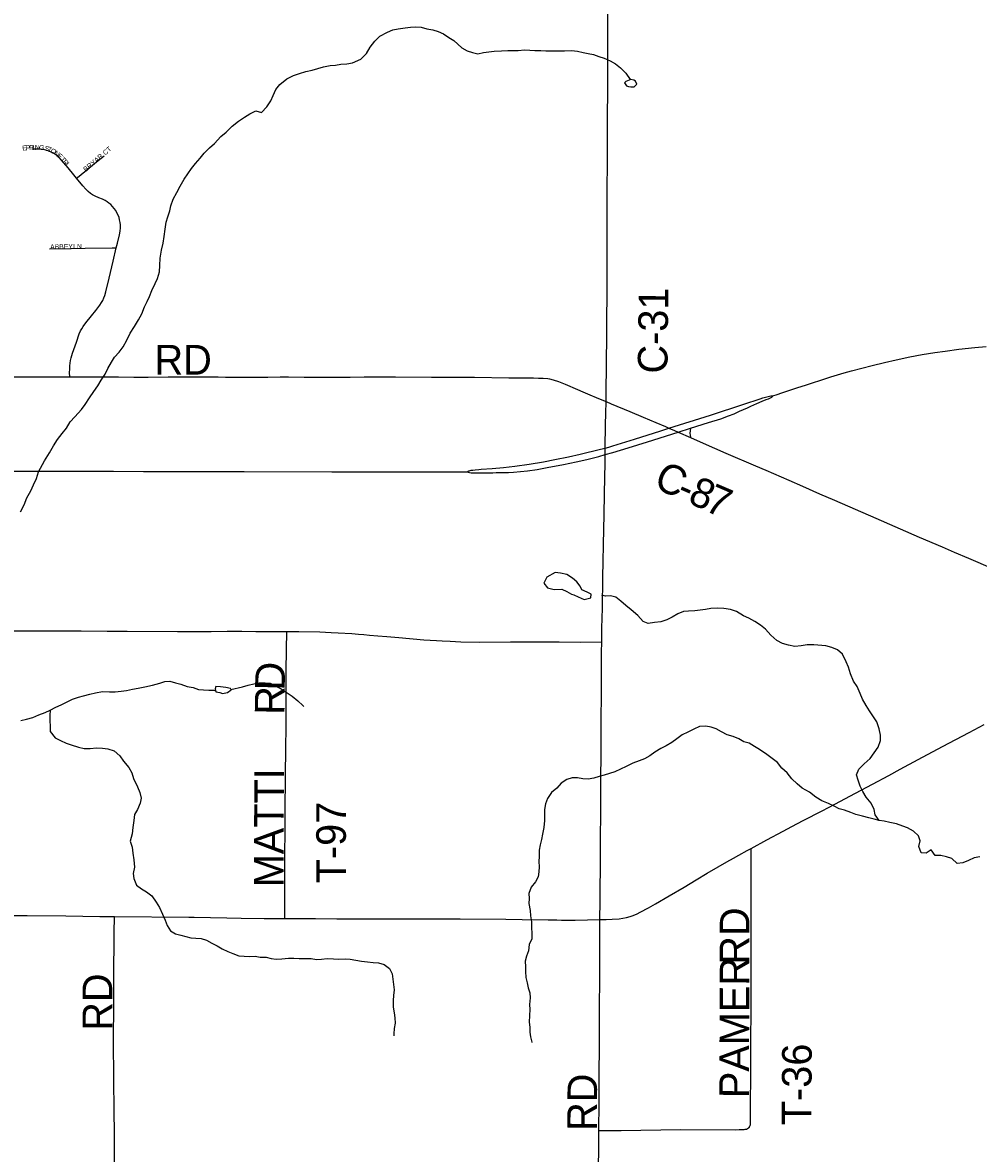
# Model space of a CAD drawing. Header units: feet. Extents: x 2113747 to 2516209, y 960708 to 1356798.
# Tile 25 of 206: x 2316941 to 2326610, y 1099344 to 1110780. Entities that reach past the tile are written whole.
import ezdxf

# ---------------------------------------------------------------- set-up
doc = ezdxf.new("R2010")
doc.units = ezdxf.units.FT
doc.header["$LTSCALE"] = 50
doc.header["$MEASUREMENT"] = 0
for name, color, linetype in [('0_Xref', 7, 'Continuous'), ('GM_X_County_Road', 3, 'Continuous'), ('GM_X_County_Road_Text', 3, 'Continuous'), ('GM_X_Minor_Lake', 5, 'Continuous'), ('GM_X_Minor_River', 5, 'Continuous'), ('GM_X_Township_Road', 4, 'Continuous'), ('GM_X_Township_Road_Text', 4, 'Continuous'), ('GM_X_Township_Subdivision', 4, 'Continuous'), ('GM_X_Township_Subdivision_Text', 4, 'Continuous'), ('GM_X_US_Route', 1, 'Continuous')]:
    doc.layers.add(name, color=color, linetype=linetype)
doc.styles.add('Styledgn030', font='dgn030.shx')

# ---------------------------------------------------------------- blocks, each defined once
blk = doc.blocks.new('POR')
at = {"layer": 'GM_X_County_Road', "flags": 128}
for points in [[(2322843, 1106947), (2322844, 1107033), (2322850, 1107623), (2322855, 1108184), (2322853, 1108820), (2322855, 1109014), (2322855, 1109142), (2322857, 1109312), (2322857, 1109460), (2322858, 1109644), (2322859, 1109913), (2322860, 1110005), (2322862, 1110359), (2322862, 1110585), (2322862, 1110810), (2322865, 1111069), (2322866, 1111305), (2322867, 1111373)], [(2314582, 1107206), (2314680, 1107206), (2314850, 1107205), (2315031, 1107205), (2315233, 1107204), (2315440, 1107202), (2315565, 1107203), (2315640, 1107202), (2315716, 1107201), (2315742, 1107201), (2315797, 1107202), (2315814, 1107202), (2315823, 1107202), (2315967, 1107201), (2316181, 1107202), (2316348, 1107201), (2316453, 1107200), (2316571, 1107199), (2316637, 1107199), (2316778, 1107198), (2316942, 1107198), (2317145, 1107197), (2317418, 1107198)], [(2317418, 1107198), (2317845, 1107198), (2317913, 1107197), (2318068, 1107195), (2318212, 1107195), (2318415, 1107196), (2318455, 1107197), (2318579, 1107197), (2318664, 1107198), (2318710, 1107197), (2318887, 1107196), (2318920, 1107196), (2318994, 1107195), (2319090, 1107195), (2319286, 1107194), (2319421, 1107195), (2319546, 1107196), (2319631, 1107197), (2319788, 1107195), (2320015, 1107195), (2320254, 1107195), (2320395, 1107196), (2320714, 1107196), (2321078, 1107195), (2321272, 1107194), (2321341, 1107194), (2321511, 1107194), (2321859, 1107189), (2321921, 1107188), (2322049, 1107186), (2322111, 1107186), (2322160, 1107185), (2322206, 1107184), (2322254, 1107179), (2322270, 1107176), (2322310, 1107166), (2322363, 1107149), (2322412, 1107131), (2322430, 1107124), (2322477, 1107103), (2322508, 1107090), (2322655, 1107027), (2322767, 1106980), (2322843, 1106947)], [(2322835, 1106477), (2322839, 1106716), (2322841, 1106826), (2322843, 1106947)], [(2322843, 1106947), (2322894, 1106925), (2323085, 1106846), (2323218, 1106790), (2323348, 1106734), (2323445, 1106694), (2323480, 1106679)], [(2323480, 1106679), (2323535, 1106655), (2323573, 1106638)], [(2323573, 1106638), (2323696, 1106583)], [(2323696, 1106677), (2323693, 1106650), (2323692, 1106629), (2323693, 1106608), (2323696, 1106583)], [(2323696, 1106583), (2323826, 1106526), (2324055, 1106427), (2324356, 1106296), (2324459, 1106253), (2324691, 1106152), (2324829, 1106091), (2325003, 1106015), (2325154, 1105950), (2325572, 1105769), (2326012, 1105577), (2326244, 1105478), (2326364, 1105425), (2326509, 1105363), (2326753, 1105258)], [(2322834, 1106411), (2322835, 1106450), (2322835, 1106477)], [(2322800, 1104517), (2322802, 1104656), (2322806, 1104858), (2322812, 1105169), (2322822, 1105659), (2322825, 1105799), (2322827, 1106019), (2322833, 1106330), (2322834, 1106411)], [(2322781, 1101708), (2322784, 1101896), (2322785, 1102020), (2322787, 1102233), (2322788, 1102420), (2322790, 1102893), (2322790, 1103050), (2322793, 1103458), (2322795, 1103729), (2322796, 1103983), (2322797, 1104215), (2322799, 1104410), (2322800, 1104517)], [(2322770, 1099574), (2322772, 1099669), (2322774, 1099756), (2322774, 1099880), (2322773, 1099992), (2322774, 1100084), (2322776, 1100484), (2322777, 1100658), (2322777, 1100756), (2322780, 1101173), (2322782, 1101472), (2322782, 1101626), (2322781, 1101708), (2322781, 1101708)], [(2322767, 1098914), (2322767, 1099053), (2322767, 1099158), (2322768, 1099263), (2322769, 1099332), (2322770, 1099459), (2322770, 1099574)]]:
    blk.add_lwpolyline(points, dxfattribs=at)
at = {"layer": 'GM_X_Minor_Lake'}
for p, q in [((2323095, 1110130), (2323109, 1110130)), ((2322519, 1104994), (2322563, 1104971)), ((2318963, 1103995), (2319013, 1104004))]:
    blk.add_line(p, q, dxfattribs=at)
at = {"layer": 'GM_X_Minor_Lake', "flags": 128}
for points in [[(2323109, 1110130), (2323129, 1110130), (2323155, 1110157), (2323142, 1110188), (2323124, 1110198), (2323094, 1110206), (2323042, 1110185), (2323030, 1110171), (2323049, 1110141), (2323069, 1110133), (2323095, 1110130)], [(2322563, 1104971), (2322623, 1104946), (2322691, 1104963), (2322694, 1104999), (2322654, 1105018), (2322598, 1105044), (2322582, 1105080), (2322547, 1105125), (2322503, 1105161), (2322446, 1105198), (2322382, 1105211), (2322330, 1105217), (2322244, 1105172), (2322215, 1105109), (2322252, 1105063), (2322318, 1105046), (2322396, 1105051), (2322446, 1105028), (2322495, 1105000), (2322519, 1104994)], [(2319013, 1104004), (2319051, 1104031), (2319046, 1104047), (2318998, 1104056), (2318944, 1104063), (2318896, 1104067), (2318889, 1104043), (2318897, 1104013), (2318937, 1104005), (2318963, 1103995)]]:
    blk.add_lwpolyline(points, dxfattribs=at)
at = {"layer": 'GM_X_Minor_River', "flags": 128}
for points in [[(2319927, 1110317), (2319985, 1110333), (2320051, 1110346), (2320105, 1110351), (2320159, 1110358), (2320222, 1110362), (2320280, 1110373), (2320362, 1110410), (2320419, 1110469), (2320458, 1110532), (2320506, 1110591), (2320555, 1110643), (2320631, 1110682), (2320688, 1110707), (2320740, 1110718), (2320810, 1110727), (2320864, 1110735), (2320916, 1110738), (2320974, 1110733), (2321032, 1110716), (2321090, 1110708), (2321144, 1110691), (2321199, 1110667), (2321253, 1110630), (2321305, 1110599), (2321386, 1110525), (2321437, 1110496), (2321491, 1110479), (2321545, 1110465), (2321605, 1110476), (2321659, 1110485), (2321713, 1110491), (2321787, 1110494), (2321851, 1110497), (2321903, 1110498), (2321955, 1110498), (2322019, 1110503), (2322073, 1110502), (2322123, 1110499), (2322183, 1110499), (2322235, 1110494), (2322289, 1110493), (2322359, 1110495), (2322423, 1110496), (2322494, 1110499), (2322555, 1110492), (2322611, 1110477), (2322663, 1110467), (2322715, 1110456), (2322771, 1110438), (2322825, 1110421), (2322884, 1110392), (2322940, 1110364), (2322991, 1110321), (2323043, 1110267), (2323086, 1110203)], [(2316921, 1105831), (2316957, 1105902), (2316984, 1105974), (2317025, 1106045), (2317052, 1106105), (2317083, 1106170), (2317103, 1106236), (2317163, 1106349), (2317212, 1106428), (2317253, 1106501), (2317295, 1106564), (2317342, 1106626), (2317385, 1106679), (2317422, 1106744), (2317470, 1106794), (2317537, 1106867), (2317574, 1106918), (2317617, 1106985), (2317661, 1107048), (2317702, 1107106), (2317737, 1107163), (2317775, 1107223), (2317804, 1107282), (2317841, 1107345), (2317872, 1107395), (2317918, 1107448), (2317957, 1107500), (2317996, 1107569), (2318028, 1107638), (2318073, 1107708), (2318112, 1107773), (2318147, 1107834), (2318174, 1107904), (2318202, 1107961), (2318225, 1108011), (2318250, 1108072), (2318283, 1108140), (2318305, 1108193), (2318326, 1108261), (2318331, 1108323), (2318332, 1108398), (2318345, 1108478), (2318363, 1108550), (2318374, 1108617), (2318385, 1108691), (2318394, 1108761), (2318409, 1108816), (2318429, 1108876), (2318440, 1108926), (2318465, 1108993), (2318500, 1109061), (2318534, 1109126), (2318575, 1109197), (2318612, 1109249), (2318651, 1109304), (2318691, 1109355), (2318738, 1109409), (2318778, 1109460), (2318831, 1109515), (2318884, 1109558), (2318948, 1109627), (2318999, 1109673), (2319062, 1109732), (2319124, 1109783), (2319187, 1109822), (2319241, 1109857), (2319302, 1109888), (2319357, 1109872), (2319412, 1109929), (2319453, 1109988), (2319476, 1110044), (2319504, 1110103), (2319543, 1110155), (2319614, 1110210), (2319680, 1110245), (2319742, 1110266), (2319805, 1110285), (2319869, 1110298), (2319927, 1110317)], [(2325607, 1102711), (2325567, 1102767), (2325554, 1102821), (2325525, 1102884), (2325475, 1102948), (2325442, 1103002), (2325415, 1103056), (2325393, 1103119), (2325376, 1103171), (2325401, 1103228), (2325453, 1103283), (2325516, 1103336), (2325557, 1103396), (2325595, 1103453), (2325620, 1103519), (2325621, 1103573), (2325606, 1103639), (2325584, 1103707), (2325549, 1103759), (2325510, 1103819), (2325476, 1103872), (2325439, 1103936), (2325414, 1103996), (2325383, 1104064), (2325345, 1104118), (2325316, 1104195), (2325295, 1104261), (2325274, 1104315), (2325235, 1104391), (2325185, 1104438), (2325127, 1104460), (2325068, 1104477), (2324944, 1104488), (2324878, 1104487), (2324816, 1104476), (2324753, 1104469), (2324688, 1104482), (2324630, 1104500), (2324570, 1104531), (2324511, 1104586), (2324456, 1104644), (2324406, 1104687), (2324348, 1104723), (2324287, 1104758), (2324233, 1104781), (2324164, 1104823), (2324104, 1104846), (2324036, 1104853), (2323968, 1104858), (2323902, 1104855), (2323850, 1104845), (2323742, 1104831), (2323678, 1104829), (2323626, 1104824), (2323569, 1104799), (2323511, 1104768), (2323459, 1104740), (2323398, 1104721), (2323334, 1104714), (2323270, 1104703), (2323220, 1104723), (2323165, 1104782), (2323096, 1104841), (2323044, 1104885), (2322993, 1104928), (2322941, 1104970), (2322889, 1104983), (2322837, 1104979), (2322801, 1104988)], [(2316923, 1103723), (2316979, 1103736), (2317046, 1103751), (2317106, 1103780), (2317168, 1103803), (2317219, 1103825), (2317279, 1103858), (2317331, 1103879), (2317392, 1103910), (2317446, 1103936), (2317506, 1103959), (2317558, 1103970), (2317623, 1103989), (2317679, 1104001), (2317749, 1104014), (2317819, 1104013), (2317877, 1104012), (2317939, 1104017), (2317991, 1104025), (2318053, 1104038), (2318111, 1104049), (2318178, 1104062), (2318256, 1104079), (2318328, 1104100), (2318380, 1104115), (2318432, 1104119), (2318488, 1104104), (2318542, 1104088), (2318606, 1104065), (2318668, 1104054), (2318719, 1104035), (2318771, 1104033), (2318825, 1104030), (2318877, 1104029), (2318894, 1104023)], [(2319049, 1104036), (2319166, 1104062), (2319222, 1104079), (2319282, 1104092), (2319336, 1104104), (2319394, 1104103), (2319444, 1104098), (2319502, 1104068), (2319558, 1104041), (2319609, 1104008), (2319667, 1103968), (2319724, 1103919), (2319776, 1103875), (2319787, 1103863)], [(2317219, 1103825), (2317218, 1103773), (2317220, 1103609), (2317269, 1103547), (2317323, 1103518), (2317381, 1103492), (2317434, 1103475), (2317506, 1103452), (2317564, 1103439), (2317626, 1103437), (2317688, 1103444), (2317750, 1103443), (2317804, 1103436), (2317868, 1103414), (2317925, 1103363), (2317963, 1103311), (2318016, 1103246), (2318045, 1103194), (2318064, 1103134), (2318103, 1103050), (2318127, 1102992), (2318142, 1102936), (2318131, 1102886), (2318105, 1102822), (2318074, 1102771), (2318067, 1102709), (2318056, 1102638), (2318050, 1102574), (2318031, 1102500), (2318050, 1102442), (2318057, 1102380), (2318065, 1102314), (2318074, 1102238), (2318061, 1102175), (2318066, 1102123), (2318093, 1102057), (2318143, 1102020), (2318195, 1101990), (2318250, 1101947), (2318291, 1101885), (2318327, 1101830), (2318358, 1101764), (2318385, 1101702), (2318403, 1101648), (2318438, 1101596), (2318488, 1101565), (2318543, 1101550), (2318593, 1101538), (2318643, 1101525), (2318695, 1101521), (2318749, 1101516), (2318801, 1101501), (2318857, 1101469), (2318910, 1101442), (2318960, 1101414), (2319018, 1101387), (2319069, 1101366), (2319129, 1101342), (2319183, 1101337), (2319235, 1101336), (2319293, 1101338), (2319343, 1101327), (2319405, 1101328), (2319457, 1101314), (2319507, 1101309), (2319565, 1101310), (2319631, 1101317), (2319685, 1101319), (2319739, 1101314), (2319793, 1101313), (2319859, 1101313), (2319913, 1101306), (2319965, 1101307), (2320023, 1101313), (2320085, 1101312), (2320139, 1101309), (2320203, 1101310), (2320255, 1101308), (2320311, 1101299), (2320369, 1101286), (2320431, 1101282), (2320489, 1101275), (2320542, 1101272), (2320598, 1101254), (2320652, 1101215), (2320681, 1101159), (2320694, 1101051), (2320699, 1100997), (2320693, 1100939), (2320690, 1100889), (2320689, 1100822), (2320700, 1100766), (2320708, 1100714), (2320711, 1100660), (2320701, 1100606), (2320696, 1100554), (2320696, 1100532)], [(2326624, 1102343), (2326566, 1102334), (2326510, 1102307), (2326454, 1102282), (2326395, 1102274), (2326340, 1102325), (2326288, 1102342), (2326230, 1102356), (2326174, 1102357), (2326133, 1102413), (2326081, 1102380), (2326031, 1102383), (2326009, 1102447), (2326020, 1102504), (2326005, 1102556), (2325953, 1102603), (2325894, 1102636), (2325844, 1102654), (2325780, 1102677), (2325714, 1102690), (2325658, 1102702), (2325607, 1102711), (2325557, 1102724), (2325501, 1102736), (2325437, 1102753), (2325371, 1102770), (2325321, 1102790), (2325256, 1102815), (2325202, 1102830), (2325152, 1102856), (2325092, 1102881), (2325025, 1102908), (2324965, 1102948), (2324902, 1102997), (2324828, 1103036), (2324777, 1103080), (2324723, 1103131), (2324674, 1103193), (2324621, 1103240), (2324577, 1103298), (2324524, 1103339), (2324470, 1103379), (2324395, 1103428), (2324345, 1103459), (2324290, 1103493), (2324238, 1103506), (2324186, 1103537), (2324130, 1103561), (2324069, 1103576), (2324011, 1103607), (2323957, 1103637), (2323906, 1103654), (2323854, 1103664), (2323790, 1103661), (2323731, 1103634), (2323671, 1103605), (2323613, 1103576), (2323560, 1103536), (2323508, 1103499), (2323451, 1103464), (2323397, 1103437), (2323338, 1103402), (2323286, 1103364), (2323234, 1103333), (2323179, 1103314), (2323115, 1103289), (2323047, 1103258), (2322990, 1103228), (2322932, 1103203), (2322878, 1103186), (2322826, 1103169), (2322773, 1103157), (2322721, 1103140), (2322661, 1103127), (2322609, 1103133), (2322553, 1103142), (2322499, 1103143), (2322447, 1103125), (2322389, 1103088), (2322344, 1103037), (2322293, 1102994), (2322251, 1102934), (2322232, 1102879)], [(2322232, 1102879), (2322221, 1102821), (2322221, 1102765), (2322220, 1102709), (2322215, 1102638), (2322200, 1102572), (2322192, 1102518), (2322177, 1102465), (2322168, 1102409), (2322166, 1102347), (2322165, 1102295), (2322166, 1102243), (2322162, 1102191), (2322155, 1102140), (2322129, 1102090), (2322086, 1102035), (2322063, 1101973), (2322067, 1101923), (2322062, 1101872), (2322075, 1101800), (2322078, 1101746), (2322090, 1101686), (2322089, 1101628), (2322094, 1101568), (2322092, 1101514), (2322067, 1101457), (2322060, 1101391), (2322038, 1101339), (2322025, 1101288), (2322030, 1101232), (2322028, 1101182), (2322031, 1101124), (2322044, 1101070), (2322056, 1101018), (2322071, 1100966), (2322076, 1100916), (2322070, 1100848), (2322073, 1100798), (2322068, 1100739), (2322064, 1100671), (2322071, 1100621), (2322074, 1100571), (2322078, 1100521), (2322091, 1100469), (2322093, 1100465)]]:
    blk.add_lwpolyline(points, dxfattribs=at)
at = {"layer": 'GM_X_Township_Road', "flags": 128}
for points in [[(2313961, 1104640), (2314156, 1104634), (2314432, 1104630), (2314743, 1104632), (2315207, 1104629), (2315562, 1104632), (2316073, 1104631), (2316175, 1104631), (2316332, 1104630), (2316654, 1104629), (2316913, 1104629), (2317034, 1104629), (2317533, 1104628), (2317798, 1104626), (2317999, 1104625), (2318507, 1104621), (2318848, 1104623), (2319012, 1104624), (2319159, 1104624), (2319300, 1104623), (2319438, 1104622), (2319520, 1104622), (2319614, 1104621)], [(2319609, 1104225), (2319612, 1104438), (2319614, 1104621)], [(2319614, 1104621), (2319736, 1104621), (2319949, 1104617), (2320064, 1104612), (2320133, 1104608), (2320272, 1104602), (2320339, 1104596), (2320394, 1104591), (2320450, 1104586), (2320535, 1104579), (2320626, 1104571), (2320747, 1104560), (2320999, 1104539), (2321127, 1104530), (2321185, 1104527), (2321267, 1104524), (2321375, 1104519), (2321560, 1104514), (2321878, 1104517), (2321970, 1104517), (2322232, 1104517), (2322370, 1104517), (2322583, 1104515), (2322800, 1104517)], [(2319594, 1101720), (2319593, 1101799), (2319593, 1101910), (2319593, 1102140), (2319594, 1102346), (2319596, 1102622), (2319597, 1102875), (2319601, 1103084), (2319602, 1103252), (2319603, 1103350), (2319607, 1103747), (2319607, 1103888), (2319607, 1104124), (2319609, 1104225)], [(2324310, 1102428), (2324470, 1102515), (2324634, 1102604), (2324722, 1102650), (2324838, 1102710), (2325031, 1102809), (2325159, 1102876), (2325368, 1102986), (2325538, 1103078), (2325703, 1103165), (2325818, 1103228), (2326000, 1103327), (2326246, 1103459), (2326516, 1103601), (2326667, 1103680)], [(2322781, 1101708), (2322843, 1101708), (2322906, 1101711), (2322975, 1101717), (2323013, 1101723), (2323051, 1101730), (2323086, 1101740), (2323117, 1101750), (2323159, 1101768), (2323188, 1101782), (2323272, 1101827), (2323343, 1101867), (2323482, 1101949), (2323632, 1102036), (2323756, 1102110), (2323866, 1102177), (2323979, 1102243), (2324065, 1102292), (2324133, 1102330), (2324185, 1102359), (2324271, 1102407), (2324310, 1102428)], [(2324311, 1101165), (2324312, 1101630), (2324311, 1102040), (2324310, 1102405), (2324310, 1102428)], [(2313948, 1101767), (2314330, 1101764), (2314428, 1101764), (2314536, 1101764), (2314766, 1101765), (2314894, 1101765), (2315232, 1101765), (2315494, 1101765), (2315751, 1101763), (2315862, 1101760), (2316134, 1101749), (2316229, 1101746), (2316573, 1101746), (2316718, 1101748), (2316905, 1101750), (2316987, 1101751), (2317377, 1101746), (2317722, 1101741), (2317794, 1101740), (2317870, 1101739)], [(2317879, 1098934), (2317875, 1099044), (2317871, 1099201), (2317870, 1099290), (2317870, 1099490), (2317868, 1099831), (2317865, 1100035), (2317863, 1100228), (2317861, 1100350), (2317861, 1100474), (2317863, 1100864), (2317864, 1101107), (2317868, 1101573), (2317870, 1101739)], [(2317870, 1101739), (2318624, 1101731), (2318677, 1101731), (2319008, 1101727), (2319152, 1101723), (2319385, 1101720), (2319539, 1101720), (2319594, 1101720)], [(2319594, 1101720), (2319658, 1101720), (2319904, 1101718), (2320120, 1101717), (2320353, 1101717), (2320750, 1101715), (2320901, 1101716), (2321367, 1101715), (2321830, 1101713), (2321996, 1101710), (2322259, 1101707), (2322347, 1101706), (2322393, 1101704), (2322530, 1101703), (2322781, 1101708)], [(2324267, 1099590), (2324271, 1099592), (2324275, 1099594), (2324279, 1099596), (2324283, 1099598), (2324286, 1099601), (2324289, 1099604), (2324292, 1099606), (2324294, 1099610), (2324296, 1099614), (2324298, 1099618), (2324300, 1099624), (2324302, 1099629), (2324303, 1099634), (2324304, 1099640), (2324304, 1099645), (2324304, 1099654), (2324304, 1099664), (2324305, 1099680), (2324306, 1099779), (2324306, 1099904), (2324307, 1100068), (2324308, 1100274), (2324308, 1100550), (2324310, 1100724), (2324311, 1101165)], [(2322770, 1099574), (2322804, 1099575), (2322995, 1099576), (2323596, 1099584), (2324151, 1099583), (2324190, 1099584), (2324205, 1099584), (2324223, 1099585), (2324232, 1099585), (2324239, 1099586), (2324251, 1099587), (2324261, 1099589), (2324267, 1099590)]]:
    blk.add_lwpolyline(points, dxfattribs=at)
at = {"layer": 'GM_X_Township_Subdivision', "flags": 128}
for points in [[(2317488, 1109206), (2317459, 1109241), (2317401, 1109312), (2317335, 1109389), (2317311, 1109416), (2317291, 1109433), (2317273, 1109447), (2317254, 1109459), (2317230, 1109471), (2317200, 1109483), (2317175, 1109491), (2317149, 1109497), (2317123, 1109500), (2317091, 1109501), (2317035, 1109500)], [(2317488, 1109206), (2317514, 1109227), (2317592, 1109291), (2317690, 1109372), (2317765, 1109433)], [(2317889, 1108502), (2317900, 1108550), (2317920, 1108633), (2317927, 1108672), (2317930, 1108705), (2317930, 1108734), (2317927, 1108760), (2317923, 1108786), (2317917, 1108808), (2317908, 1108833), (2317896, 1108857), (2317883, 1108880), (2317868, 1108901), (2317852, 1108921), (2317833, 1108940), (2317815, 1108955), (2317797, 1108968), (2317777, 1108980), (2317750, 1108993), (2317714, 1109007), (2317675, 1109024), (2317649, 1109038), (2317627, 1109052), (2317604, 1109071), (2317581, 1109094), (2317551, 1109129), (2317488, 1109206)], [(2317215, 1108492), (2317432, 1108496), (2317573, 1108499), (2317848, 1108501), (2317889, 1108502)], [(2317418, 1107198), (2317417, 1107241), (2317418, 1107276), (2317419, 1107308), (2317422, 1107337), (2317427, 1107364), (2317433, 1107389), (2317447, 1107436), (2317485, 1107548), (2317515, 1107632), (2317528, 1107662), (2317539, 1107682), (2317554, 1107707), (2317582, 1107744), (2317638, 1107813), (2317683, 1107869), (2317723, 1107921), (2317741, 1107949), (2317754, 1107971), (2317764, 1107995), (2317773, 1108020), (2317784, 1108058), (2317816, 1108195), (2317857, 1108368), (2317889, 1108502)]]:
    blk.add_lwpolyline(points, dxfattribs=at)
at = {"layer": 'GM_X_US_Route', "flags": 128}
for points in [[(2325077, 1107183), (2325118, 1107196), (2325253, 1107237), (2325326, 1107257), (2325535, 1107313), (2325660, 1107343), (2325778, 1107370), (2325917, 1107399), (2326042, 1107422), (2326169, 1107443), (2326273, 1107458), (2326413, 1107476), (2326573, 1107493), (2326687, 1107503)], [(2324529, 1107004), (2324575, 1107020), (2324621, 1107036), (2324775, 1107086), (2324871, 1107117), (2325077, 1107183)], [(2321437, 1106237), (2321447, 1106243), (2321454, 1106246), (2321462, 1106248), (2321469, 1106249), (2321479, 1106252), (2321497, 1106255), (2321521, 1106258), (2321556, 1106261), (2321581, 1106263), (2321692, 1106270), (2321807, 1106280), (2321921, 1106294), (2322064, 1106315), (2322210, 1106339), (2322326, 1106360), (2322464, 1106388), (2322580, 1106414), (2322787, 1106465), (2322835, 1106477), (2322873, 1106487), (2322913, 1106499), (2323131, 1106566), (2323399, 1106653), (2323480, 1106679), (2323899, 1106809), (2324237, 1106920), (2324401, 1106975), (2324429, 1106984), (2324457, 1106992), (2324469, 1106995), (2324483, 1106998), (2324497, 1107002), (2324509, 1107004), (2324519, 1107005), (2324529, 1107004)], [(2321437, 1106237), (2321449, 1106233), (2321463, 1106230), (2321480, 1106228), (2321496, 1106227), (2321527, 1106227), (2321563, 1106226), (2321605, 1106227), (2321656, 1106228), (2321699, 1106228), (2321732, 1106229), (2321784, 1106229), (2321856, 1106230), (2321908, 1106233), (2321977, 1106239), (2322048, 1106247), (2322146, 1106261), (2322249, 1106279), (2322413, 1106311), (2322542, 1106338), (2322650, 1106363), (2322771, 1106393), (2322834, 1106411), (2322913, 1106433), (2323068, 1106478), (2323262, 1106539), (2323573, 1106638), (2323574, 1106639), (2323696, 1106677), (2323881, 1106734), (2324003, 1106774), (2324083, 1106803), (2324138, 1106824), (2324195, 1106849), (2324274, 1106885), (2324308, 1106901), (2324368, 1106928), (2324421, 1106950), (2324462, 1106967), (2324486, 1106976), (2324499, 1106982), (2324507, 1106985), (2324513, 1106988), (2324519, 1106992), (2324523, 1106994), (2324526, 1106997), (2324529, 1107004)], [(2314787, 1106240), (2314858, 1106243), (2314936, 1106244), (2315086, 1106247), (2315408, 1106246), (2315766, 1106246), (2316271, 1106245), (2316669, 1106244), (2316907, 1106244), (2317350, 1106243), (2317862, 1106242), (2318164, 1106241), (2318682, 1106239), (2319184, 1106239), (2320070, 1106237), (2320441, 1106236), (2320835, 1106235), (2321022, 1106235), (2321202, 1106236), (2321437, 1106237)]]:
    blk.add_lwpolyline(points, dxfattribs=at)
at = {"layer": 'GM_X_County_Road_Text', "char_height": 300, "attachment_point": 7, "line_spacing_factor": 0.8, "style": 'Styledgn030'}
for s, insert, rotation in [('{\\Fdgn000|c0;\\C256;C-31}', (2323468, 1107229), 89.3124), ('{\\Fdgn000|c0;\\C256;RD}', (2318276, 1107220), 0), ('{\\Fdgn000|c0;\\C256;C}', (2323310, 1106081), 335.1161), ('{\\Fdgn000|c0;\\C256;8}', (2323657, 1105923), 336.658), ('{\\Fdgn000|c0;\\C256;7}', (2323827, 1105850), 336.7469), ('{\\Fdgn000|c0;\\C256;-}', (2323542, 1105973), 336.4169), ('{\\Fdgn000|c0;\\C256;RD}', (2322750, 1099570), 89.508)]:
    blk.add_mtext(s, dxfattribs=dict(at, insert=insert, rotation=rotation))
at = {"layer": 'GM_X_Township_Road_Text', "char_height": 300, "attachment_point": 7, "line_spacing_factor": 0.8, "style": 'Styledgn030'}
for s, insert, rotation in [('{\\Fdgn000|c0;\\C256;D}', (2319592, 1104022), 88.6922), ('{\\Fdgn000|c0;\\C256;R}', (2319590, 1103778), 89.4301), ('{\\Fdgn000|c0;\\C256;MATTI}', (2319581, 1102035), 89.7844), ('{\\Fdgn000|c0;\\C256;T-97}', (2320216, 1102075), 90), ('{\\Fdgn000|c0;\\C256;RD}', (2324293, 1101252), 90), ('{\\Fdgn000|c0;\\C256;PAMER}', (2324289, 1099902), 89.8011), ('{\\Fdgn000|c0;\\C256;RD}', (2317848, 1100584), 90), ('{\\Fdgn000|c0;\\C256;T-36}', (2324924, 1099628), 89.6479)]:
    blk.add_mtext(s, dxfattribs=dict(at, insert=insert, rotation=rotation))
at = {"layer": 'GM_X_Township_Subdivision_Text', "char_height": 50, "attachment_point": 7, "line_spacing_factor": 0.8, "style": 'Styledgn030'}
for s, insert, rotation in [('{\\Fdgn000|c0;\\C256;E}', (2316939, 1109486), 3.198), ('{\\Fdgn000|c0;\\C256;P}', (2316974, 1109488), 3.1707), ('{\\Fdgn000|c0;\\C256;P}', (2317009, 1109490), 3.2047), ('{\\Fdgn000|c0;\\C256;I}', (2317044, 1109492), 3.2203), ('{\\Fdgn000|c0;\\C256;N}', (2317065, 1109493), 0.7651), ('{\\Fdgn000|c0;\\C256;G}', (2317106, 1109494), 355.0984), ('{\\Fdgn000|c0;\\C256;S}', (2317158, 1109488), 345.0228), ('{\\Fdgn000|c0;\\C256;T}', (2317188, 1109480), 338.3407), ('{\\Fdgn000|c0;\\C256;O}', (2317218, 1109468), 332.4674), ('{\\Fdgn000|c0;\\C256;N}', (2317253, 1109451), 322.5487), ('{\\Fdgn000|c0;\\C256;E}', (2317287, 1109425), 319.2742), ('{\\Fdgn000|c0;\\C256;BRYAR CT}', (2317581, 1109268), 40.3346), ('{\\Fdgn000|c0;\\C256;T}', (2317319, 1109395), 311.1911), ('{\\Fdgn000|c0;\\C256;R}', (2317342, 1109369), 310.9095), ('{\\Fdgn000|c0;\\C256;L}', (2317368, 1109339), 310.9006), ('{\\Fdgn000|c0;\\C256;ABBEY}', (2317220, 1108487), 1.2182), ('{\\Fdgn000|c0;\\C256;LN}', (2317453, 1108492), 0)]:
    blk.add_mtext(s, dxfattribs=dict(at, insert=insert, rotation=rotation))

msp = doc.modelspace()

# ---------------------------------------------------------------- block references
at = {"layer": '0_Xref'}
msp.add_blockref('POR', (0, 0), dxfattribs=at)

doc.saveas('drawing.dxf')
